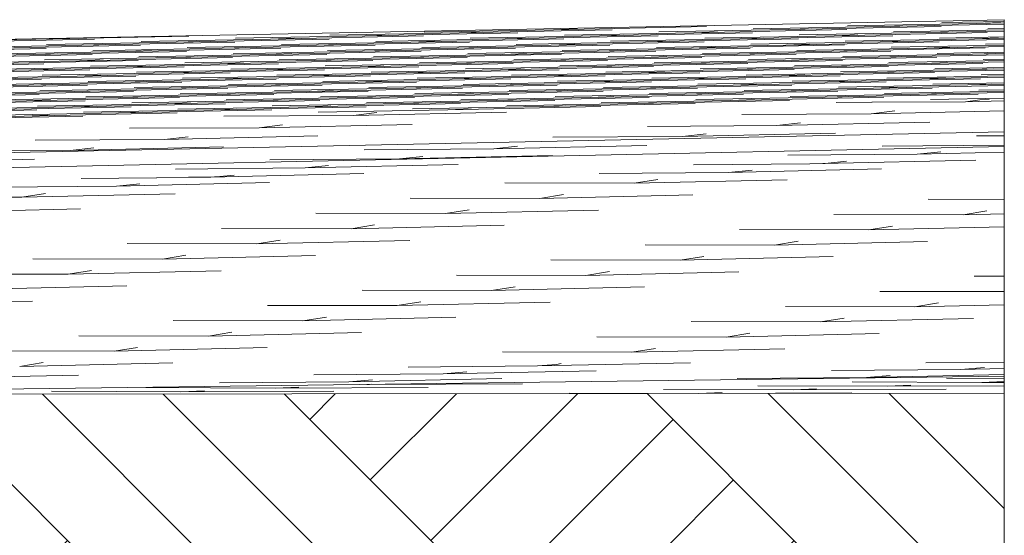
# Model space of a CAD drawing. Header units: millimetres. Extents: x -76432 to -27350, y -300 to 6935.
# Tile 74 of 75: x -27867 to -27350, y -29 to 242. Entities that reach past the tile are written whole.
import ezdxf

# ---------------------------------------------------------------- set-up
doc = ezdxf.new("R2010")
doc.units = ezdxf.units.MM
doc.header["$MEASUREMENT"] = 0
doc.layers.add('Nouveau_Terrain _ Modifié.Terrain', color=7, linetype='Continuous')
doc.layers.add('Nouveau_Terrain _ Original.Terrain', color=7, linetype='Continuous')

# ---------------------------------------------------------------- blocks, each defined once
blk = doc.blocks.new('Élément de coupe_9')
at = {"layer": 'Nouveau_Terrain _ Modifié.Terrain', "linetype": 'Continuous', "lineweight": 15, "true_color": 0x966928}
h = blk.add_hatch(dxfattribs=at)
h.set_pattern_fill('Terre_remanié', color=47, style=0, pattern_type=2)
h.set_pattern_definition([(315, (0, 0), (95.4594, 95.4594), []), (315, (31.82, 31.82), (190.9188, 190.9188), []), (315, (63.64, 63.64), (190.9188, 190.9188), []), (45, (95.46, 95.46), (-31.819805, 31.819805), [135, -135])])
h.paths.add_polyline_path([(-27349.9, 45.65), (-28098.93, 44.95), (-28477.28, 40), (-28477.28, -300), (-27349.9, -300)])
at = {"layer": 'Nouveau_Terrain _ Modifié.Terrain', "color": 7, "linetype": 'Continuous', "lineweight": 15}
for p, q in [((-28098.93, 44.95), (-27349.9, 54.74)), ((-27349.9, 45.65), (-27349.9, 54.74)), ((-27349.9, 45.65), (-27349.9, -80.38))]:
    blk.add_line(p, q, dxfattribs=at)
at = {"layer": 'Nouveau_Terrain _ Modifié.Terrain', "color": 114, "linetype": 'Continuous', "lineweight": 15, "true_color": 0x00ad56}
for p, q in [((-27349.9, 53.42), (-27380.2, 53.52)), ((-27361.76, 51.36), (-27349.9, 51.82)), ((-27782.63, 46.49), (-27850.66, 46.72)), ((-27733.05, 48.42), (-27801.08, 48.65)), ((-27782.63, 46.49), (-27770.23, 46.97)), ((-27782.63, 46.49), (-27702.21, 46.74)), ((-27733.05, 48.42), (-27720.65, 48.9)), ((-27733.05, 48.42), (-27652.62, 48.67)), ((-27683.46, 50.35), (-27684.99, 50.36)), ((-27683.46, 50.35), (-27603.03, 50.6)), ((-27683.46, 50.35), (-27682.48, 50.39)), ((-27460.93, 47.5), (-27528.96, 47.73)), ((-27411.34, 49.43), (-27479.37, 49.66)), ((-27460.93, 47.5), (-27448.53, 47.98)), ((-27460.93, 47.5), (-27380.5, 47.75)), ((-27361.76, 51.36), (-27429.79, 51.59)), ((-27411.34, 49.43), (-27398.95, 49.91)), ((-27411.34, 49.43), (-27349.9, 49.62)), ((-27361.76, 51.36), (-27349.9, 51.4)), ((-27510.51, 45.57), (-27578.54, 45.8)), ((-27510.51, 45.57), (-27498.12, 46.05)), ((-27510.51, 45.57), (-27430.09, 45.82))]:
    blk.add_line(p, q, dxfattribs=at)
at = {"layer": 'Nouveau_Terrain _ Modifié.Terrain', "color": 7, "linetype": 'Continuous', "lineweight": 15, "flags": 128}
blk.add_lwpolyline([(-27349.9, 45.65), (-28098.93, 44.95), (-28477.28, 40)], dxfattribs=at)
blk = doc.blocks.new('Élément de coupe_31')
at = {"layer": 'Nouveau_Terrain _ Original.Terrain', "color": 7, "linetype": 'Continuous', "lineweight": 15}
for p, q in [((-27349.9, 242.02), (-33618.28, 118.16)), ((-27349.9, 200.16), (-27349.9, 242.02)), ((-27349.9, 190.77), (-27349.9, 200.16)), ((-27349.9, 183.09), (-27349.9, 190.77)), ((-27349.9, 183.09), (-33618.28, 51.45)), ((-27349.9, 175.38), (-27349.9, 183.09)), ((-33618.28, 41.72), (-27349.9, 175.38)), ((-27349.9, 168.49), (-27349.9, 175.38)), ((-27349.9, 162.4), (-27349.9, 168.47)), ((-27349.9, 64.93), (-27349.9, 162.4)), ((-27349.9, 60.81), (-27349.9, 64.93)), ((-27349.9, 57.26), (-27349.9, 60.81)), ((-27349.9, 54.74), (-27349.9, 57.26))]:
    blk.add_line(p, q, dxfattribs=at)
at = {"layer": 'Nouveau_Terrain _ Original.Terrain', "color": 114, "linetype": 'Continuous', "lineweight": 15, "true_color": 0x00ad56}
for p, q in [((-27586.8, 236.75), (-27506.38, 238.4)), ((-27586.8, 236.75), (-27506.38, 238.4)), ((-27413.86, 238.44), (-27481.89, 237.2)), ((-27413.86, 238.44), (-27481.89, 237.2)), ((-27463.44, 236.8), (-27383.02, 238.45)), ((-27463.44, 236.8), (-27383.02, 238.45)), ((-27364.27, 240.07), (-27432.3, 238.83)), ((-27364.27, 240.07), (-27432.3, 238.83)), ((-27413.86, 238.44), (-27349.9, 239.75)), ((-27413.86, 238.44), (-27349.9, 239.75)), ((-27413.86, 238.44), (-27401.46, 238.85)), ((-27413.86, 238.44), (-27401.46, 238.85)), ((-27349.9, 241.07), (-27382.72, 240.47)), ((-27349.9, 241.07), (-27382.72, 240.47)), ((-27364.27, 240.07), (-27351.88, 240.48)), ((-27364.27, 240.07), (-27351.88, 240.48)), ((-27364.27, 240.07), (-27349.9, 240.37)), ((-27364.27, 240.07), (-27349.9, 240.37)), ((-27858.92, 231.78), (-27778.5, 233.43)), ((-27858.92, 231.78), (-27778.5, 233.43)), ((-27685.98, 233.47), (-27754, 232.23)), ((-27685.98, 233.47), (-27754, 232.23)), ((-27735.56, 231.83), (-27655.14, 233.48)), ((-27735.56, 231.83), (-27655.14, 233.48)), ((-27636.39, 235.11), (-27704.42, 233.87)), ((-27636.39, 235.11), (-27704.42, 233.87)), ((-27685.98, 233.47), (-27605.55, 235.12)), ((-27685.98, 233.47), (-27605.55, 235.12)), ((-27685.98, 233.47), (-27673.58, 233.88)), ((-27685.98, 233.47), (-27673.58, 233.88)), ((-27586.8, 236.75), (-27654.83, 235.51)), ((-27586.8, 236.75), (-27654.83, 235.51)), ((-27636.39, 235.11), (-27555.96, 236.76)), ((-27636.39, 235.11), (-27555.96, 236.76)), ((-27636.39, 235.11), (-27623.99, 235.52)), ((-27636.39, 235.11), (-27623.99, 235.52)), ((-27562.61, 233.52), (-27630.64, 232.28)), ((-27562.61, 233.52), (-27630.64, 232.28)), ((-27612.2, 231.89), (-27531.77, 233.54)), ((-27612.2, 231.89), (-27531.77, 233.54)), ((-27586.8, 236.75), (-27574.41, 237.16)), ((-27586.8, 236.75), (-27574.41, 237.16)), ((-27513.03, 235.16), (-27581.06, 233.92)), ((-27513.03, 235.16), (-27581.06, 233.92)), ((-27562.61, 233.52), (-27482.19, 235.17)), ((-27562.61, 233.52), (-27482.19, 235.17)), ((-27562.61, 233.52), (-27550.22, 233.93)), ((-27562.61, 233.52), (-27550.22, 233.93)), ((-27463.44, 236.8), (-27531.47, 235.56)), ((-27463.44, 236.8), (-27531.47, 235.56)), ((-27513.03, 235.16), (-27432.6, 236.81)), ((-27513.03, 235.16), (-27432.6, 236.81)), ((-27513.03, 235.16), (-27500.63, 235.57)), ((-27513.03, 235.16), (-27500.63, 235.57)), ((-27439.25, 233.58), (-27507.28, 232.33)), ((-27439.25, 233.58), (-27507.28, 232.33)), ((-27488.84, 231.94), (-27408.41, 233.59)), ((-27488.84, 231.94), (-27408.41, 233.59)), ((-27463.44, 236.8), (-27451.05, 237.21)), ((-27463.44, 236.8), (-27451.05, 237.21)), ((-27389.67, 235.21), (-27457.7, 233.97)), ((-27389.67, 235.21), (-27457.7, 233.97)), ((-27439.25, 233.58), (-27358.83, 235.23)), ((-27439.25, 233.58), (-27358.83, 235.23)), ((-27439.25, 233.58), (-27426.86, 233.98)), ((-27439.25, 233.58), (-27426.86, 233.98)), ((-27349.9, 236.67), (-27408.11, 235.61)), ((-27349.9, 236.67), (-27408.11, 235.61)), ((-27389.67, 235.21), (-27349.9, 236.03)), ((-27389.67, 235.21), (-27349.9, 236.03)), ((-27389.67, 235.21), (-27377.27, 235.62)), ((-27389.67, 235.21), (-27377.27, 235.62)), ((-27349.9, 233.01), (-27383.92, 232.39)), ((-27349.9, 233.01), (-27383.92, 232.39)), ((-27349.9, 237.4), (-27358.53, 237.25)), ((-27349.9, 237.4), (-27358.53, 237.25)), ((-27858.92, 231.78), (-27926.95, 230.54)), ((-27858.92, 231.78), (-27926.95, 230.54)), ((-27908.51, 230.14), (-27828.08, 231.79)), ((-27908.51, 230.14), (-27828.08, 231.79)), ((-27834.73, 228.56), (-27902.76, 227.32)), ((-27834.73, 228.56), (-27902.76, 227.32)), ((-27884.32, 226.92), (-27803.89, 228.57)), ((-27884.32, 226.92), (-27803.89, 228.57)), ((-27858.92, 231.78), (-27846.53, 232.19)), ((-27858.92, 231.78), (-27846.53, 232.19)), ((-27785.15, 230.2), (-27853.18, 228.95)), ((-27785.15, 230.2), (-27853.18, 228.95)), ((-27834.73, 228.56), (-27754.31, 230.21)), ((-27834.73, 228.56), (-27754.31, 230.21)), ((-27834.73, 228.56), (-27822.34, 228.97)), ((-27834.73, 228.56), (-27822.34, 228.97)), ((-27735.56, 231.83), (-27803.59, 230.59)), ((-27735.56, 231.83), (-27803.59, 230.59)), ((-27785.15, 230.2), (-27704.72, 231.85)), ((-27785.15, 230.2), (-27704.72, 231.85)), ((-27785.15, 230.2), (-27772.75, 230.61)), ((-27785.15, 230.2), (-27772.75, 230.61)), ((-27711.37, 228.61), (-27779.4, 227.37)), ((-27711.37, 228.61), (-27779.4, 227.37)), ((-27760.96, 226.97), (-27680.53, 228.62)), ((-27760.96, 226.97), (-27680.53, 228.62)), ((-27735.56, 231.83), (-27723.16, 232.24)), ((-27735.56, 231.83), (-27723.16, 232.24)), ((-27661.78, 230.25), (-27729.81, 229.01)), ((-27661.78, 230.25), (-27729.81, 229.01)), ((-27711.37, 228.61), (-27630.94, 230.26)), ((-27711.37, 228.61), (-27630.94, 230.26)), ((-27711.37, 228.61), (-27698.97, 229.02)), ((-27711.37, 228.61), (-27698.97, 229.02)), ((-27612.2, 231.89), (-27680.23, 230.64)), ((-27612.2, 231.89), (-27680.23, 230.64)), ((-27661.78, 230.25), (-27581.36, 231.9)), ((-27661.78, 230.25), (-27581.36, 231.9)), ((-27661.78, 230.25), (-27649.39, 230.66)), ((-27661.78, 230.25), (-27649.39, 230.66)), ((-27588.01, 228.66), (-27656.04, 227.42)), ((-27588.01, 228.66), (-27656.04, 227.42)), ((-27637.59, 227.02), (-27557.17, 228.67)), ((-27637.59, 227.02), (-27557.17, 228.67)), ((-27612.2, 231.89), (-27599.8, 232.3)), ((-27612.2, 231.89), (-27599.8, 232.3)), ((-27538.42, 230.3), (-27606.45, 229.06)), ((-27538.42, 230.3), (-27606.45, 229.06)), ((-27588.01, 228.66), (-27507.58, 230.31)), ((-27588.01, 228.66), (-27507.58, 230.31)), ((-27588.01, 228.66), (-27575.61, 229.07)), ((-27588.01, 228.66), (-27575.61, 229.07)), ((-27488.84, 231.94), (-27556.87, 230.7)), ((-27488.84, 231.94), (-27556.87, 230.7)), ((-27538.42, 230.3), (-27458, 231.95)), ((-27538.42, 230.3), (-27458, 231.95)), ((-27538.42, 230.3), (-27526.03, 230.71)), ((-27538.42, 230.3), (-27526.03, 230.71)), ((-27464.65, 228.71), (-27532.68, 227.47)), ((-27464.65, 228.71), (-27532.68, 227.47)), ((-27514.23, 227.08), (-27433.81, 228.73)), ((-27514.23, 227.08), (-27433.81, 228.73)), ((-27488.84, 231.94), (-27476.44, 232.35)), ((-27488.84, 231.94), (-27476.44, 232.35)), ((-27415.06, 230.35), (-27483.09, 229.11)), ((-27415.06, 230.35), (-27483.09, 229.11)), ((-27464.65, 228.71), (-27384.22, 230.36)), ((-27464.65, 228.71), (-27384.22, 230.36)), ((-27464.65, 228.71), (-27452.25, 229.12)), ((-27464.65, 228.71), (-27452.25, 229.12)), ((-27365.48, 231.99), (-27433.51, 230.75)), ((-27365.48, 231.99), (-27433.51, 230.75)), ((-27415.06, 230.35), (-27349.9, 231.69)), ((-27415.06, 230.35), (-27349.9, 231.69)), ((-27415.06, 230.35), (-27402.67, 230.76)), ((-27415.06, 230.35), (-27402.67, 230.76)), ((-27349.9, 228.61), (-27409.32, 227.52)), ((-27349.9, 228.61), (-27409.32, 227.52)), ((-27390.87, 227.13), (-27349.9, 227.97)), ((-27390.87, 227.13), (-27349.9, 227.97)), ((-27365.48, 231.99), (-27353.08, 232.4)), ((-27365.48, 231.99), (-27353.08, 232.4)), ((-27365.48, 231.99), (-27349.9, 232.31)), ((-27365.48, 231.99), (-27349.9, 232.31)), ((-27349.9, 229.34), (-27359.73, 229.16)), ((-27349.9, 229.34), (-27359.73, 229.16)), ((-27933.9, 225.28), (-27853.48, 226.93)), ((-27933.9, 225.28), (-27853.48, 226.93)), ((-27860.13, 223.7), (-27928.16, 222.45)), ((-27860.13, 223.7), (-27928.16, 222.45)), ((-27909.71, 222.06), (-27829.29, 223.71)), ((-27909.71, 222.06), (-27829.29, 223.71)), ((-27810.54, 225.33), (-27878.57, 224.09)), ((-27810.54, 225.33), (-27878.57, 224.09)), ((-27860.13, 223.7), (-27779.7, 225.35)), ((-27860.13, 223.7), (-27779.7, 225.35)), ((-27860.13, 223.7), (-27847.73, 224.11)), ((-27860.13, 223.7), (-27847.73, 224.11)), ((-27760.96, 226.97), (-27828.99, 225.73)), ((-27760.96, 226.97), (-27828.99, 225.73)), ((-27810.54, 225.33), (-27730.12, 226.98)), ((-27810.54, 225.33), (-27730.12, 226.98)), ((-27810.54, 225.33), (-27798.14, 225.74)), ((-27810.54, 225.33), (-27798.14, 225.74)), ((-27736.77, 223.75), (-27804.79, 222.51)), ((-27736.77, 223.75), (-27804.79, 222.51)), ((-27786.35, 222.11), (-27705.92, 223.76)), ((-27786.35, 222.11), (-27705.92, 223.76)), ((-27786.35, 222.11), (-27773.95, 222.52)), ((-27786.35, 222.11), (-27773.95, 222.52)), ((-27760.96, 226.97), (-27748.56, 227.38)), ((-27760.96, 226.97), (-27748.56, 227.38)), ((-27687.18, 225.39), (-27755.21, 224.14)), ((-27687.18, 225.39), (-27755.21, 224.14)), ((-27736.77, 223.75), (-27656.34, 225.4)), ((-27736.77, 223.75), (-27656.34, 225.4)), ((-27736.77, 223.75), (-27724.37, 224.16)), ((-27736.77, 223.75), (-27724.37, 224.16)), ((-27637.59, 227.02), (-27705.62, 225.78)), ((-27637.59, 227.02), (-27705.62, 225.78)), ((-27687.18, 225.39), (-27606.75, 227.04)), ((-27687.18, 225.39), (-27606.75, 227.04)), ((-27687.18, 225.39), (-27674.78, 225.8)), ((-27687.18, 225.39), (-27674.78, 225.8)), ((-27613.4, 223.8), (-27681.43, 222.56)), ((-27613.4, 223.8), (-27681.43, 222.56)), ((-27662.99, 222.16), (-27582.56, 223.81)), ((-27662.99, 222.16), (-27582.56, 223.81)), ((-27662.99, 222.16), (-27650.59, 222.57)), ((-27662.99, 222.16), (-27650.59, 222.57)), ((-27637.59, 227.02), (-27625.2, 227.43)), ((-27637.59, 227.02), (-27625.2, 227.43)), ((-27563.82, 225.44), (-27631.85, 224.2)), ((-27563.82, 225.44), (-27631.85, 224.2)), ((-27613.4, 223.8), (-27532.98, 225.45)), ((-27613.4, 223.8), (-27532.98, 225.45)), ((-27613.4, 223.8), (-27601.01, 224.21)), ((-27613.4, 223.8), (-27601.01, 224.21)), ((-27514.23, 227.08), (-27582.26, 225.83)), ((-27514.23, 227.08), (-27582.26, 225.83)), ((-27563.82, 225.44), (-27483.39, 227.09)), ((-27563.82, 225.44), (-27483.39, 227.09)), ((-27563.82, 225.44), (-27551.42, 225.85)), ((-27563.82, 225.44), (-27551.42, 225.85)), ((-27490.04, 223.85), (-27558.07, 222.61)), ((-27490.04, 223.85), (-27558.07, 222.61)), ((-27539.63, 222.21), (-27459.2, 223.86)), ((-27539.63, 222.21), (-27459.2, 223.86)), ((-27539.63, 222.21), (-27527.23, 222.62)), ((-27539.63, 222.21), (-27527.23, 222.62)), ((-27514.23, 227.08), (-27501.84, 227.49)), ((-27514.23, 227.08), (-27501.84, 227.49)), ((-27440.46, 225.49), (-27508.49, 224.25)), ((-27440.46, 225.49), (-27508.49, 224.25)), ((-27490.04, 223.85), (-27409.62, 225.5)), ((-27490.04, 223.85), (-27409.62, 225.5)), ((-27490.04, 223.85), (-27477.65, 224.26)), ((-27490.04, 223.85), (-27477.65, 224.26)), ((-27390.87, 227.13), (-27458.9, 225.89)), ((-27390.87, 227.13), (-27458.9, 225.89)), ((-27440.46, 225.49), (-27360.03, 227.14)), ((-27440.46, 225.49), (-27360.03, 227.14)), ((-27440.46, 225.49), (-27428.06, 225.9)), ((-27440.46, 225.49), (-27428.06, 225.9)), ((-27366.68, 223.9), (-27434.71, 222.66)), ((-27366.68, 223.9), (-27434.71, 222.66)), ((-27416.27, 222.27), (-27349.9, 223.63)), ((-27416.27, 222.27), (-27349.9, 223.63)), ((-27416.27, 222.27), (-27403.87, 222.68)), ((-27416.27, 222.27), (-27403.87, 222.68)), ((-27390.87, 227.13), (-27378.47, 227.54)), ((-27390.87, 227.13), (-27378.47, 227.54)), ((-27349.9, 224.94), (-27385.12, 224.3)), ((-27349.9, 224.94), (-27385.12, 224.3)), ((-27366.68, 223.9), (-27354.28, 224.31)), ((-27366.68, 223.9), (-27354.28, 224.31)), ((-27366.68, 223.9), (-27349.9, 224.25)), ((-27366.68, 223.9), (-27349.9, 224.25)), ((-27935.11, 217.2), (-27854.68, 218.85)), ((-27935.11, 217.2), (-27854.68, 218.85)), ((-27835.94, 220.47), (-27903.97, 219.23)), ((-27835.94, 220.47), (-27903.97, 219.23)), ((-27885.52, 218.83), (-27805.1, 220.49)), ((-27885.52, 218.83), (-27805.1, 220.49)), ((-27786.35, 222.11), (-27854.38, 220.87)), ((-27786.35, 222.11), (-27854.38, 220.87)), ((-27835.94, 220.47), (-27755.51, 222.12)), ((-27835.94, 220.47), (-27755.51, 222.12)), ((-27835.94, 220.47), (-27823.54, 220.88)), ((-27835.94, 220.47), (-27823.54, 220.88)), ((-27762.16, 218.89), (-27830.19, 217.64)), ((-27762.16, 218.89), (-27830.19, 217.64)), ((-27811.75, 217.25), (-27731.32, 218.9)), ((-27811.75, 217.25), (-27731.32, 218.9)), ((-27811.75, 217.25), (-27799.35, 217.66)), ((-27811.75, 217.25), (-27799.35, 217.66)), ((-27712.57, 220.52), (-27780.6, 219.28)), ((-27712.57, 220.52), (-27780.6, 219.28)), ((-27762.16, 218.89), (-27681.73, 220.54)), ((-27762.16, 218.89), (-27681.73, 220.54)), ((-27762.16, 218.89), (-27749.76, 219.3)), ((-27762.16, 218.89), (-27749.76, 219.3)), ((-27662.99, 222.16), (-27731.02, 220.92)), ((-27662.99, 222.16), (-27731.02, 220.92)), ((-27712.57, 220.52), (-27632.15, 222.18)), ((-27712.57, 220.52), (-27632.15, 222.18)), ((-27712.57, 220.52), (-27700.18, 220.93)), ((-27712.57, 220.52), (-27700.18, 220.93)), ((-27638.8, 218.94), (-27706.83, 217.7)), ((-27638.8, 218.94), (-27706.83, 217.7)), ((-27688.38, 217.3), (-27607.96, 218.95)), ((-27688.38, 217.3), (-27607.96, 218.95)), ((-27688.38, 217.3), (-27675.99, 217.71)), ((-27688.38, 217.3), (-27675.99, 217.71)), ((-27589.21, 220.58), (-27657.24, 219.33)), ((-27589.21, 220.58), (-27657.24, 219.33)), ((-27638.8, 218.94), (-27558.37, 220.59)), ((-27638.8, 218.94), (-27558.37, 220.59)), ((-27638.8, 218.94), (-27626.4, 219.35)), ((-27638.8, 218.94), (-27626.4, 219.35)), ((-27565.02, 217.35), (-27633.05, 216.11)), ((-27565.02, 217.35), (-27633.05, 216.11)), ((-27614.61, 215.71), (-27534.18, 217.37)), ((-27614.61, 215.71), (-27534.18, 217.37)), ((-27539.63, 222.21), (-27607.66, 220.97)), ((-27539.63, 222.21), (-27607.66, 220.97)), ((-27589.21, 220.58), (-27508.79, 222.23)), ((-27589.21, 220.58), (-27508.79, 222.23)), ((-27589.21, 220.58), (-27576.82, 220.99)), ((-27589.21, 220.58), (-27576.82, 220.99)), ((-27515.44, 218.99), (-27583.47, 217.75)), ((-27515.44, 218.99), (-27583.47, 217.75)), ((-27565.02, 217.35), (-27484.6, 219)), ((-27565.02, 217.35), (-27484.6, 219)), ((-27565.02, 217.35), (-27552.63, 217.76)), ((-27565.02, 217.35), (-27552.63, 217.76)), ((-27465.85, 220.63), (-27533.88, 219.39)), ((-27465.85, 220.63), (-27533.88, 219.39)), ((-27515.44, 218.99), (-27435.01, 220.64)), ((-27515.44, 218.99), (-27435.01, 220.64)), ((-27515.44, 218.99), (-27503.04, 219.4)), ((-27515.44, 218.99), (-27503.04, 219.4)), ((-27441.66, 217.4), (-27509.69, 216.16)), ((-27441.66, 217.4), (-27509.69, 216.16)), ((-27491.25, 215.77), (-27410.82, 217.42)), ((-27491.25, 215.77), (-27410.82, 217.42)), ((-27416.27, 222.27), (-27484.3, 221.02)), ((-27416.27, 222.27), (-27484.3, 221.02)), ((-27465.85, 220.63), (-27385.43, 222.28)), ((-27465.85, 220.63), (-27385.43, 222.28)), ((-27465.85, 220.63), (-27453.46, 221.04)), ((-27465.85, 220.63), (-27453.46, 221.04)), ((-27392.08, 219.04), (-27460.1, 217.8)), ((-27392.08, 219.04), (-27460.1, 217.8)), ((-27441.66, 217.4), (-27361.23, 219.05)), ((-27441.66, 217.4), (-27361.23, 219.05)), ((-27441.66, 217.4), (-27429.26, 217.81)), ((-27441.66, 217.4), (-27429.26, 217.81)), ((-27349.9, 220.54), (-27410.52, 219.44)), ((-27349.9, 220.54), (-27410.52, 219.44)), ((-27392.08, 219.04), (-27349.9, 219.91)), ((-27392.08, 219.04), (-27349.9, 219.91)), ((-27392.08, 219.04), (-27379.68, 219.45)), ((-27392.08, 219.04), (-27379.68, 219.45)), ((-27349.9, 221.28), (-27360.93, 221.08)), ((-27349.9, 221.28), (-27360.93, 221.08)), ((-27861.33, 215.61), (-27929.36, 214.37)), ((-27861.33, 215.61), (-27929.36, 214.37)), ((-27910.92, 213.97), (-27830.49, 215.62)), ((-27910.92, 213.97), (-27830.49, 215.62)), ((-27837.14, 212.39), (-27905.17, 211.15)), ((-27837.14, 212.39), (-27905.17, 211.15)), ((-27886.73, 210.75), (-27806.3, 212.4)), ((-27886.73, 210.75), (-27806.3, 212.4)), ((-27811.75, 217.25), (-27879.77, 216.01)), ((-27811.75, 217.25), (-27879.77, 216.01)), ((-27861.33, 215.61), (-27780.91, 217.26)), ((-27861.33, 215.61), (-27780.91, 217.26)), ((-27861.33, 215.61), (-27848.93, 216.02)), ((-27861.33, 215.61), (-27848.93, 216.02)), ((-27787.55, 214.02), (-27855.58, 212.78)), ((-27787.55, 214.02), (-27855.58, 212.78)), ((-27837.14, 212.39), (-27756.71, 214.04)), ((-27837.14, 212.39), (-27756.71, 214.04)), ((-27837.14, 212.39), (-27824.74, 212.8)), ((-27837.14, 212.39), (-27824.74, 212.8)), ((-27737.97, 215.66), (-27806, 214.42)), ((-27737.97, 215.66), (-27806, 214.42)), ((-27787.55, 214.02), (-27707.13, 215.68)), ((-27787.55, 214.02), (-27707.13, 215.68)), ((-27787.55, 214.02), (-27775.16, 214.43)), ((-27787.55, 214.02), (-27775.16, 214.43)), ((-27713.78, 212.44), (-27781.81, 211.2)), ((-27713.78, 212.44), (-27781.81, 211.2)), ((-27763.36, 210.8), (-27682.94, 212.45)), ((-27763.36, 210.8), (-27682.94, 212.45)), ((-27688.38, 217.3), (-27756.41, 216.06)), ((-27688.38, 217.3), (-27756.41, 216.06)), ((-27737.97, 215.66), (-27657.54, 217.31)), ((-27737.97, 215.66), (-27657.54, 217.31)), ((-27737.97, 215.66), (-27725.57, 216.07)), ((-27737.97, 215.66), (-27725.57, 216.07)), ((-27664.19, 214.08), (-27732.22, 212.84)), ((-27664.19, 214.08), (-27732.22, 212.84)), ((-27713.78, 212.44), (-27633.35, 214.09)), ((-27713.78, 212.44), (-27633.35, 214.09)), ((-27713.78, 212.44), (-27701.38, 212.85)), ((-27713.78, 212.44), (-27701.38, 212.85)), ((-27614.61, 215.71), (-27682.64, 214.47)), ((-27614.61, 215.71), (-27682.64, 214.47)), ((-27664.19, 214.08), (-27583.77, 215.73)), ((-27664.19, 214.08), (-27583.77, 215.73)), ((-27664.19, 214.08), (-27651.8, 214.49)), ((-27664.19, 214.08), (-27651.8, 214.49)), ((-27590.42, 212.49), (-27658.45, 211.25)), ((-27590.42, 212.49), (-27658.45, 211.25)), ((-27640, 210.85), (-27559.58, 212.5)), ((-27640, 210.85), (-27559.58, 212.5)), ((-27614.61, 215.71), (-27602.21, 216.12)), ((-27614.61, 215.71), (-27602.21, 216.12)), ((-27540.83, 214.13), (-27608.86, 212.89)), ((-27540.83, 214.13), (-27608.86, 212.89)), ((-27590.42, 212.49), (-27509.99, 214.14)), ((-27590.42, 212.49), (-27509.99, 214.14)), ((-27590.42, 212.49), (-27578.02, 212.9)), ((-27590.42, 212.49), (-27578.02, 212.9)), ((-27491.25, 215.77), (-27559.28, 214.52)), ((-27491.25, 215.77), (-27559.28, 214.52)), ((-27540.83, 214.13), (-27460.41, 215.78)), ((-27540.83, 214.13), (-27460.41, 215.78)), ((-27540.83, 214.13), (-27528.44, 214.54)), ((-27540.83, 214.13), (-27528.44, 214.54)), ((-27467.06, 212.54), (-27535.09, 211.3)), ((-27467.06, 212.54), (-27535.09, 211.3)), ((-27516.64, 210.9), (-27436.22, 212.56)), ((-27516.64, 210.9), (-27436.22, 212.56)), ((-27491.25, 215.77), (-27478.85, 216.18)), ((-27491.25, 215.77), (-27478.85, 216.18)), ((-27417.47, 214.18), (-27485.5, 212.94)), ((-27417.47, 214.18), (-27485.5, 212.94)), ((-27467.06, 212.54), (-27386.63, 214.19)), ((-27467.06, 212.54), (-27386.63, 214.19)), ((-27467.06, 212.54), (-27454.66, 212.95)), ((-27467.06, 212.54), (-27454.66, 212.95)), ((-27367.88, 215.82), (-27435.91, 214.58)), ((-27367.88, 215.82), (-27435.91, 214.58)), ((-27417.47, 214.18), (-27349.9, 215.57)), ((-27417.47, 214.18), (-27349.9, 215.57)), ((-27417.47, 214.18), (-27405.07, 214.59)), ((-27417.47, 214.18), (-27405.07, 214.59)), ((-27349.9, 212.48), (-27411.72, 211.35)), ((-27349.9, 212.48), (-27411.72, 211.35)), ((-27349.9, 216.88), (-27386.33, 216.21)), ((-27349.9, 216.88), (-27386.33, 216.21)), ((-27367.88, 215.82), (-27355.49, 216.23)), ((-27367.88, 215.82), (-27355.49, 216.23)), ((-27367.88, 215.82), (-27349.9, 216.19)), ((-27367.88, 215.82), (-27349.9, 216.19)), ((-27349.9, 213.21), (-27362.14, 212.99)), ((-27349.9, 213.21), (-27362.14, 212.99)), ((-27936.31, 209.11), (-27855.89, 210.76)), ((-27936.31, 209.11), (-27855.89, 210.76)), ((-27862.54, 207.52), (-27930.56, 206.28)), ((-27862.54, 207.52), (-27930.56, 206.28)), ((-27912.12, 205.89), (-27831.69, 207.54)), ((-27912.12, 205.89), (-27831.69, 207.54)), ((-27812.95, 209.16), (-27880.98, 207.92)), ((-27812.95, 209.16), (-27880.98, 207.92)), ((-27862.54, 207.52), (-27782.11, 209.18)), ((-27862.54, 207.52), (-27782.11, 209.18)), ((-27862.54, 207.52), (-27850.14, 207.93)), ((-27862.54, 207.52), (-27850.14, 207.93)), ((-27763.36, 210.8), (-27831.39, 209.56)), ((-27763.36, 210.8), (-27831.39, 209.56)), ((-27812.95, 209.16), (-27732.52, 210.81)), ((-27812.95, 209.16), (-27732.52, 210.81)), ((-27812.95, 209.16), (-27800.55, 209.57)), ((-27812.95, 209.16), (-27800.55, 209.57)), ((-27739.17, 207.58), (-27807.2, 206.34)), ((-27739.17, 207.58), (-27807.2, 206.34)), ((-27788.76, 205.94), (-27708.33, 207.59)), ((-27788.76, 205.94), (-27708.33, 207.59)), ((-27763.36, 210.8), (-27750.97, 211.21)), ((-27763.36, 210.8), (-27750.97, 211.21)), ((-27689.59, 209.21), (-27757.62, 207.97)), ((-27689.59, 209.21), (-27757.62, 207.97)), ((-27739.17, 207.58), (-27658.75, 209.23)), ((-27739.17, 207.58), (-27658.75, 209.23)), ((-27739.17, 207.58), (-27726.78, 207.99)), ((-27739.17, 207.58), (-27726.78, 207.99)), ((-27640, 210.85), (-27708.03, 209.61)), ((-27640, 210.85), (-27708.03, 209.61)), ((-27689.59, 209.21), (-27609.16, 210.87)), ((-27689.59, 209.21), (-27609.16, 210.87)), ((-27689.59, 209.21), (-27677.19, 209.62)), ((-27689.59, 209.21), (-27677.19, 209.62)), ((-27615.81, 207.63), (-27683.84, 206.39)), ((-27615.81, 207.63), (-27683.84, 206.39)), ((-27665.4, 205.99), (-27584.97, 207.64)), ((-27665.4, 205.99), (-27584.97, 207.64)), ((-27640, 210.85), (-27627.61, 211.26)), ((-27640, 210.85), (-27627.61, 211.26)), ((-27566.23, 209.27), (-27634.26, 208.03)), ((-27566.23, 209.27), (-27634.26, 208.03)), ((-27615.81, 207.63), (-27535.39, 209.28)), ((-27615.81, 207.63), (-27535.39, 209.28)), ((-27615.81, 207.63), (-27603.42, 208.04)), ((-27615.81, 207.63), (-27603.42, 208.04)), ((-27516.64, 210.9), (-27584.67, 209.66)), ((-27516.64, 210.9), (-27584.67, 209.66)), ((-27566.23, 209.27), (-27485.8, 210.92)), ((-27566.23, 209.27), (-27485.8, 210.92)), ((-27566.23, 209.27), (-27553.83, 209.68)), ((-27566.23, 209.27), (-27553.83, 209.68)), ((-27492.45, 207.68), (-27560.48, 206.44)), ((-27492.45, 207.68), (-27560.48, 206.44)), ((-27542.04, 206.04), (-27461.61, 207.69)), ((-27542.04, 206.04), (-27461.61, 207.69)), ((-27516.64, 210.9), (-27504.24, 211.31)), ((-27516.64, 210.9), (-27504.24, 211.31)), ((-27442.86, 209.32), (-27510.89, 208.08)), ((-27442.86, 209.32), (-27510.89, 208.08)), ((-27492.45, 207.68), (-27412.02, 209.33)), ((-27492.45, 207.68), (-27412.02, 209.33)), ((-27492.45, 207.68), (-27480.05, 208.09)), ((-27492.45, 207.68), (-27480.05, 208.09)), ((-27393.28, 210.96), (-27461.31, 209.71)), ((-27393.28, 210.96), (-27461.31, 209.71)), ((-27442.86, 209.32), (-27362.44, 210.97)), ((-27442.86, 209.32), (-27362.44, 210.97)), ((-27442.86, 209.32), (-27430.47, 209.73)), ((-27442.86, 209.32), (-27430.47, 209.73)), ((-27369.09, 207.73), (-27437.12, 206.49)), ((-27369.09, 207.73), (-27437.12, 206.49)), ((-27418.67, 206.09), (-27349.9, 207.51)), ((-27418.67, 206.09), (-27349.9, 207.51)), ((-27393.28, 210.96), (-27349.9, 211.85)), ((-27393.28, 210.96), (-27349.9, 211.85)), ((-27393.28, 210.96), (-27380.88, 211.37)), ((-27393.28, 210.96), (-27380.88, 211.37)), ((-27349.9, 208.82), (-27387.53, 208.13)), ((-27349.9, 208.82), (-27387.53, 208.13)), ((-27369.09, 207.73), (-27356.69, 208.14)), ((-27369.09, 207.73), (-27356.69, 208.14)), ((-27369.09, 207.73), (-27349.9, 208.13)), ((-27369.09, 207.73), (-27349.9, 208.13)), ((-27937.52, 201.03), (-27857.09, 202.68)), ((-27937.52, 201.03), (-27857.09, 202.68)), ((-27838.34, 204.3), (-27906.37, 203.06)), ((-27838.34, 204.3), (-27906.37, 203.06)), ((-27887.93, 202.66), (-27807.5, 204.31)), ((-27887.93, 202.66), (-27807.5, 204.31)), ((-27788.76, 205.94), (-27856.79, 204.7)), ((-27788.76, 205.94), (-27856.79, 204.7)), ((-27838.34, 204.3), (-27757.92, 205.95)), ((-27838.34, 204.3), (-27757.92, 205.95)), ((-27838.34, 204.3), (-27825.95, 204.71)), ((-27838.34, 204.3), (-27825.95, 204.71)), ((-27764.57, 202.72), (-27832.6, 201.47)), ((-27764.57, 202.72), (-27832.6, 201.47)), ((-27814.15, 201.08), (-27733.73, 202.73)), ((-27814.15, 201.08), (-27733.73, 202.73)), ((-27788.76, 205.94), (-27776.36, 206.35)), ((-27788.76, 205.94), (-27776.36, 206.35)), ((-27714.98, 204.35), (-27783.01, 203.11)), ((-27714.98, 204.35), (-27783.01, 203.11)), ((-27764.57, 202.72), (-27684.14, 204.37)), ((-27764.57, 202.72), (-27684.14, 204.37)), ((-27764.57, 202.72), (-27752.17, 203.12)), ((-27764.57, 202.72), (-27752.17, 203.12)), ((-27665.4, 205.99), (-27733.43, 204.75)), ((-27665.4, 205.99), (-27733.43, 204.75)), ((-27714.98, 204.35), (-27634.56, 206)), ((-27714.98, 204.35), (-27634.56, 206)), ((-27714.98, 204.35), (-27702.59, 204.76)), ((-27714.98, 204.35), (-27702.59, 204.76)), ((-27641.21, 202.77), (-27709.24, 201.53)), ((-27641.21, 202.77), (-27709.24, 201.53)), ((-27690.79, 201.13), (-27610.37, 202.78)), ((-27690.79, 201.13), (-27610.37, 202.78)), ((-27665.4, 205.99), (-27653, 206.4)), ((-27665.4, 205.99), (-27653, 206.4)), ((-27591.62, 204.4), (-27659.65, 203.16)), ((-27591.62, 204.4), (-27659.65, 203.16)), ((-27641.21, 202.77), (-27560.78, 204.42)), ((-27641.21, 202.77), (-27560.78, 204.42)), ((-27641.21, 202.77), (-27628.81, 203.18)), ((-27641.21, 202.77), (-27628.81, 203.18)), ((-27542.04, 206.04), (-27610.07, 204.8)), ((-27542.04, 206.04), (-27610.07, 204.8)), ((-27591.62, 204.4), (-27511.2, 206.06)), ((-27591.62, 204.4), (-27511.2, 206.06)), ((-27591.62, 204.4), (-27579.22, 204.81)), ((-27591.62, 204.4), (-27579.22, 204.81)), ((-27517.85, 202.82), (-27585.87, 201.58)), ((-27517.85, 202.82), (-27585.87, 201.58)), ((-27567.43, 201.18), (-27487, 202.83)), ((-27567.43, 201.18), (-27487, 202.83)), ((-27542.04, 206.04), (-27529.64, 206.45)), ((-27542.04, 206.04), (-27529.64, 206.45)), ((-27468.26, 204.46), (-27536.29, 203.22)), ((-27468.26, 204.46), (-27536.29, 203.22)), ((-27517.85, 202.82), (-27437.42, 204.47)), ((-27517.85, 202.82), (-27437.42, 204.47)), ((-27517.85, 202.82), (-27505.45, 203.23)), ((-27517.85, 202.82), (-27505.45, 203.23)), ((-27418.67, 206.09), (-27486.7, 204.85)), ((-27418.67, 206.09), (-27486.7, 204.85)), ((-27468.26, 204.46), (-27387.83, 206.11)), ((-27468.26, 204.46), (-27387.83, 206.11)), ((-27468.26, 204.46), (-27455.86, 204.87)), ((-27468.26, 204.46), (-27455.86, 204.87)), ((-27394.48, 202.87), (-27462.51, 201.63)), ((-27394.48, 202.87), (-27462.51, 201.63)), ((-27444.07, 201.23), (-27363.64, 202.88)), ((-27444.07, 201.23), (-27363.64, 202.88)), ((-27418.67, 206.09), (-27406.28, 206.5)), ((-27418.67, 206.09), (-27406.28, 206.5)), ((-27349.9, 204.42), (-27412.93, 203.27)), ((-27349.9, 204.42), (-27412.93, 203.27)), ((-27394.48, 202.87), (-27349.9, 203.79)), ((-27394.48, 202.87), (-27349.9, 203.79)), ((-27394.48, 202.87), (-27382.09, 203.28)), ((-27394.48, 202.87), (-27382.09, 203.28)), ((-27349.9, 205.15), (-27363.34, 204.9)), ((-27349.9, 205.15), (-27363.34, 204.9)), ((-27863.74, 199.44), (-27931.77, 198.2)), ((-27863.74, 199.44), (-27931.77, 198.2)), ((-27913.32, 197.8), (-27832.9, 199.45)), ((-27913.32, 197.8), (-27832.9, 199.45)), ((-27814.15, 201.08), (-27882.18, 199.84)), ((-27814.15, 201.08), (-27882.18, 199.84)), ((-27863.74, 199.44), (-27783.31, 201.09)), ((-27863.74, 199.44), (-27783.31, 201.09)), ((-27863.74, 199.44), (-27851.34, 199.85)), ((-27863.74, 199.44), (-27851.34, 199.85)), ((-27789.96, 197.85), (-27857.99, 196.61)), ((-27789.96, 197.85), (-27857.99, 196.61)), ((-27839.55, 196.22), (-27759.12, 197.87)), ((-27839.55, 196.22), (-27759.12, 197.87)), ((-27814.15, 201.08), (-27801.76, 201.49)), ((-27814.15, 201.08), (-27801.76, 201.49)), ((-27740.38, 199.49), (-27808.41, 198.25)), ((-27740.38, 199.49), (-27808.41, 198.25)), ((-27789.96, 197.85), (-27709.54, 199.5)), ((-27789.96, 197.85), (-27709.54, 199.5)), ((-27789.96, 197.85), (-27777.57, 198.26)), ((-27789.96, 197.85), (-27777.57, 198.26)), ((-27690.79, 201.13), (-27758.82, 199.89)), ((-27690.79, 201.13), (-27758.82, 199.89)), ((-27740.38, 199.49), (-27659.95, 201.14)), ((-27740.38, 199.49), (-27659.95, 201.14)), ((-27740.38, 199.49), (-27727.98, 199.9)), ((-27740.38, 199.49), (-27727.98, 199.9)), ((-27666.6, 197.91), (-27734.63, 196.66)), ((-27666.6, 197.91), (-27734.63, 196.66)), ((-27716.19, 196.27), (-27635.76, 197.92)), ((-27716.19, 196.27), (-27635.76, 197.92)), ((-27716.19, 196.27), (-27703.79, 196.68)), ((-27716.19, 196.27), (-27703.79, 196.68)), ((-27690.79, 201.13), (-27678.4, 201.54)), ((-27690.79, 201.13), (-27678.4, 201.54)), ((-27617.02, 199.54), (-27685.05, 198.3)), ((-27617.02, 199.54), (-27685.05, 198.3)), ((-27666.6, 197.91), (-27586.18, 199.56)), ((-27666.6, 197.91), (-27586.18, 199.56)), ((-27666.6, 197.91), (-27654.21, 198.31)), ((-27666.6, 197.91), (-27654.21, 198.31)), ((-27567.43, 201.18), (-27635.46, 199.94)), ((-27567.43, 201.18), (-27635.46, 199.94)), ((-27617.02, 199.54), (-27536.59, 201.19)), ((-27617.02, 199.54), (-27536.59, 201.19)), ((-27617.02, 199.54), (-27604.62, 199.95)), ((-27617.02, 199.54), (-27604.62, 199.95)), ((-27543.24, 197.96), (-27611.27, 196.72)), ((-27543.24, 197.96), (-27611.27, 196.72)), ((-27592.83, 196.32), (-27512.4, 197.97)), ((-27592.83, 196.32), (-27512.4, 197.97)), ((-27592.83, 196.32), (-27580.43, 196.73)), ((-27592.83, 196.32), (-27580.43, 196.73)), ((-27567.43, 201.18), (-27555.03, 201.59)), ((-27567.43, 201.18), (-27555.03, 201.59)), ((-27493.65, 199.59), (-27561.68, 198.35)), ((-27493.65, 199.59), (-27561.68, 198.35)), ((-27543.24, 197.96), (-27462.81, 199.61)), ((-27543.24, 197.96), (-27462.81, 199.61)), ((-27543.24, 197.96), (-27530.84, 198.37)), ((-27543.24, 197.96), (-27530.84, 198.37)), ((-27444.07, 201.23), (-27512.1, 199.99)), ((-27444.07, 201.23), (-27512.1, 199.99)), ((-27493.65, 199.59), (-27413.23, 201.25)), ((-27493.65, 199.59), (-27413.23, 201.25)), ((-27493.65, 199.59), (-27481.26, 200)), ((-27493.65, 199.59), (-27481.26, 200)), ((-27444.07, 201.23), (-27431.67, 201.64)), ((-27444.07, 201.23), (-27431.67, 201.64)), ((-27419.4, 198.75), (-27438.32, 198.41)), ((-27419.4, 198.75), (-27438.32, 198.41)), ((-27370.29, 198.91), (-27419.45, 198.75)), ((-27370.29, 198.91), (-27419.45, 198.75)), ((-27349.9, 200.75), (-27388.74, 200.04)), ((-27349.9, 200.75), (-27388.74, 200.04)), ((-27370.29, 198.91), (-27362.71, 199.9)), ((-27370.29, 198.91), (-27362.71, 199.9)), ((-27370.29, 198.91), (-27349.9, 199.38)), ((-27370.29, 198.91), (-27349.9, 199.38)), ((-27362.72, 199.9), (-27357.9, 200.06)), ((-27362.72, 199.9), (-27357.9, 200.06)), ((-27938.72, 192.94), (-27858.29, 194.59)), ((-27938.72, 192.94), (-27858.29, 194.59)), ((-27839.55, 196.22), (-27907.58, 194.97)), ((-27839.55, 196.22), (-27907.58, 194.97)), ((-27889.13, 194.58), (-27808.71, 196.23)), ((-27889.13, 194.58), (-27808.71, 196.23)), ((-27815.36, 192.99), (-27883.39, 191.75)), ((-27815.36, 192.99), (-27883.39, 191.75)), ((-27864.94, 191.35), (-27784.52, 193)), ((-27864.94, 191.35), (-27784.52, 193)), ((-27864.94, 191.35), (-27852.55, 191.76)), ((-27864.94, 191.35), (-27852.55, 191.76)), ((-27839.55, 196.22), (-27827.15, 196.62)), ((-27839.55, 196.22), (-27827.15, 196.62)), ((-27765.77, 194.63), (-27833.8, 193.39)), ((-27765.77, 194.63), (-27833.8, 193.39)), ((-27815.36, 192.99), (-27734.93, 194.64)), ((-27815.36, 192.99), (-27734.93, 194.64)), ((-27815.36, 192.99), (-27802.96, 193.4)), ((-27815.36, 192.99), (-27802.96, 193.4)), ((-27716.19, 196.27), (-27784.22, 195.03)), ((-27716.19, 196.27), (-27784.22, 195.03)), ((-27765.77, 194.63), (-27685.35, 196.28)), ((-27765.77, 194.63), (-27685.35, 196.28)), ((-27765.77, 194.63), (-27753.38, 195.04)), ((-27765.77, 194.63), (-27753.38, 195.04)), ((-27692, 191.58), (-27760.03, 191.35)), ((-27692, 191.58), (-27760.03, 191.35)), ((-27642.41, 194.68), (-27710.44, 193.44)), ((-27642.41, 194.68), (-27710.44, 193.44)), ((-27692, 191.58), (-27611.57, 193.41)), ((-27692, 191.58), (-27611.57, 193.41)), ((-27692, 191.58), (-27679.6, 193.18)), ((-27692, 191.58), (-27679.6, 193.18)), ((-27592.83, 196.32), (-27660.86, 195.08)), ((-27592.83, 196.32), (-27660.86, 195.08)), ((-27642.41, 194.68), (-27561.99, 196.33)), ((-27642.41, 194.68), (-27561.99, 196.33)), ((-27642.41, 194.68), (-27630.01, 195.09)), ((-27642.41, 194.68), (-27630.01, 195.09)), ((-27419.88, 192.49), (-27487.91, 192.26)), ((-27419.88, 192.49), (-27487.91, 192.26)), ((-27419.88, 192.49), (-27407.48, 194.1)), ((-27419.88, 192.49), (-27407.48, 194.1)), ((-27419.88, 192.49), (-27349.9, 194.09)), ((-27419.88, 192.49), (-27349.9, 194.09)), ((-27864.94, 191.35), (-27932.97, 190.11)), ((-27864.94, 191.35), (-27932.97, 190.11)), ((-27914.53, 189.72), (-27834.1, 191.37)), ((-27914.53, 189.72), (-27834.1, 191.37)), ((-27741.58, 185.15), (-27661.16, 186.98)), ((-27741.58, 185.15), (-27661.16, 186.98)), ((-27741.58, 185.15), (-27729.19, 186.76)), ((-27741.58, 185.15), (-27729.19, 186.76)), ((-27469.46, 186.33), (-27537.49, 185.96)), ((-27469.46, 186.33), (-27537.49, 185.96)), ((-27469.46, 186.33), (-27389.04, 188.15)), ((-27469.46, 186.33), (-27389.04, 188.15)), ((-27469.46, 186.33), (-27457.07, 187.78)), ((-27469.46, 186.33), (-27457.07, 187.78)), ((-27741.58, 185.15), (-27809.61, 184.92)), ((-27741.58, 185.15), (-27809.61, 184.92)), ((-27519.05, 180.55), (-27438.62, 182.37)), ((-27519.05, 180.55), (-27438.62, 182.37)), ((-27519.05, 180.55), (-27506.65, 182)), ((-27519.05, 180.55), (-27506.65, 182)), ((-27791.17, 179.08), (-27859.2, 178.71)), ((-27791.17, 179.08), (-27859.2, 178.71)), ((-27791.17, 179.08), (-27710.74, 180.89)), ((-27791.17, 179.08), (-27710.74, 180.89)), ((-27791.17, 179.08), (-27778.77, 180.52)), ((-27791.17, 179.08), (-27778.77, 180.52)), ((-27618.22, 174.15), (-27537.79, 175.97)), ((-27618.22, 174.15), (-27537.79, 175.97)), ((-27519.05, 180.55), (-27587.08, 180.19)), ((-27519.05, 180.55), (-27587.08, 180.19)), ((-27349.9, 176.05), (-27414.13, 175.59)), ((-27349.9, 176.05), (-27414.13, 175.59)), ((-27349.9, 181.04), (-27364.55, 180.94)), ((-27349.9, 181.04), (-27364.55, 180.94)), ((-27840.75, 173.3), (-27908.78, 172.93)), ((-27840.75, 173.3), (-27908.78, 172.93)), ((-27840.75, 173.3), (-27760.33, 175.11)), ((-27840.75, 173.3), (-27760.33, 175.11)), ((-27840.75, 173.3), (-27828.36, 174.74)), ((-27840.75, 173.3), (-27828.36, 174.74)), ((-27618.22, 174.15), (-27686.25, 173.67)), ((-27618.22, 174.15), (-27686.25, 173.67)), ((-27618.22, 174.15), (-27605.82, 175.49)), ((-27618.22, 174.15), (-27605.82, 175.49)), ((-27395.69, 171.32), (-27463.72, 170.76)), ((-27395.69, 171.32), (-27463.72, 170.76)), ((-27395.69, 171.32), (-27383.29, 172.57)), ((-27395.69, 171.32), (-27383.29, 172.57)), ((-27395.69, 171.32), (-27349.9, 172.35)), ((-27395.69, 171.32), (-27349.9, 172.35)), ((-27939.92, 166.88), (-27859.5, 168.7)), ((-27939.92, 166.88), (-27859.5, 168.7)), ((-27667.81, 168.81), (-27735.84, 168.33)), ((-27667.81, 168.81), (-27735.84, 168.33)), ((-27717.39, 164.08), (-27636.97, 165.89)), ((-27717.39, 164.08), (-27636.97, 165.89)), ((-27667.81, 168.81), (-27587.38, 170.62)), ((-27667.81, 168.81), (-27587.38, 170.62)), ((-27667.81, 168.81), (-27655.41, 170.14)), ((-27667.81, 168.81), (-27655.41, 170.14)), ((-27452.18, 166.28), (-27513.3, 165.77)), ((-27452.18, 166.28), (-27513.3, 165.77)), ((-27445.27, 166.42), (-27452.15, 166.28)), ((-27445.27, 166.42), (-27452.15, 166.28)), ((-27445.27, 166.42), (-27364.85, 168.16)), ((-27445.27, 166.42), (-27364.85, 168.16)), ((-27445.27, 166.42), (-27444.11, 166.45)), ((-27445.27, 166.42), (-27444.11, 166.45)), ((-27444.11, 166.45), (-27432.88, 167.58)), ((-27444.11, 166.45), (-27432.88, 167.58)), ((-27717.39, 164.08), (-27785.42, 163.52)), ((-27717.39, 164.08), (-27785.42, 163.52)), ((-27766.98, 159.31), (-27686.55, 161.11)), ((-27766.98, 159.31), (-27686.55, 161.11)), ((-27717.39, 164.08), (-27704.99, 165.33)), ((-27717.39, 164.08), (-27704.99, 165.33)), ((-27494.86, 161.78), (-27562.89, 161.16)), ((-27494.86, 161.78), (-27562.89, 161.16)), ((-27494.86, 161.78), (-27414.43, 163.59)), ((-27494.86, 161.78), (-27414.43, 163.59)), ((-27494.86, 161.78), (-27482.46, 162.97)), ((-27494.86, 161.78), (-27482.46, 162.97)), ((-27795.4, 158.86), (-27835.01, 158.53)), ((-27795.4, 158.86), (-27835.01, 158.53)), ((-27816.56, 154.56), (-27736.14, 156.37)), ((-27816.56, 154.56), (-27736.14, 156.37)), ((-27816.56, 154.56), (-27804.17, 155.75)), ((-27816.56, 154.56), (-27804.17, 155.75)), ((-27778.72, 159.2), (-27795.36, 158.86)), ((-27778.72, 159.2), (-27795.36, 158.86)), ((-27766.98, 159.31), (-27778.59, 159.2)), ((-27766.98, 159.31), (-27778.59, 159.2)), ((-27766.98, 159.31), (-27765.02, 159.5)), ((-27766.98, 159.31), (-27765.02, 159.5)), ((-27765, 159.5), (-27762.18, 159.58)), ((-27765, 159.5), (-27762.18, 159.58)), ((-27762.18, 159.58), (-27754.58, 160.34)), ((-27762.18, 159.58), (-27754.58, 160.34)), ((-27544.44, 156.06), (-27612.47, 156.2)), ((-27544.44, 156.06), (-27612.47, 156.2)), ((-27544.44, 156.06), (-27532.05, 158.05)), ((-27544.44, 156.06), (-27532.05, 158.05)), ((-27544.44, 156.06), (-27464.02, 157.9)), ((-27544.44, 156.06), (-27464.02, 157.9)), ((-27816.56, 154.56), (-27884.59, 153.94)), ((-27816.56, 154.56), (-27884.59, 153.94)), ((-27866.15, 148.66), (-27853.75, 150.66)), ((-27866.15, 148.66), (-27853.75, 150.66)), ((-27866.15, 148.66), (-27785.72, 150.51)), ((-27866.15, 148.66), (-27785.72, 150.51)), ((-27594.03, 148.09), (-27581.63, 150.08)), ((-27594.03, 148.09), (-27581.63, 150.08)), ((-27866.15, 148.66), (-27934.18, 148.81)), ((-27866.15, 148.66), (-27934.18, 148.81)), ((-27594.03, 148.09), (-27662.06, 148.23)), ((-27594.03, 148.09), (-27662.06, 148.23)), ((-27594.03, 148.09), (-27513.6, 149.93)), ((-27594.03, 148.09), (-27513.6, 149.93)), ((-27349.9, 147.57), (-27389.94, 147.65)), ((-27349.9, 147.57), (-27389.94, 147.65)), ((-27915.73, 140.69), (-27835.31, 142.54)), ((-27915.73, 140.69), (-27835.31, 142.54)), ((-27643.62, 140.11), (-27711.64, 140.26)), ((-27643.62, 140.11), (-27711.64, 140.26)), ((-27643.62, 140.11), (-27631.22, 142.11)), ((-27643.62, 140.11), (-27631.22, 142.11)), ((-27643.62, 140.11), (-27563.19, 141.96)), ((-27643.62, 140.11), (-27563.19, 141.96)), ((-27371.5, 139.53), (-27359.1, 141.53)), ((-27371.5, 139.53), (-27359.1, 141.53)), ((-27371.5, 139.53), (-27349.9, 140.03)), ((-27371.5, 139.53), (-27349.9, 140.03)), ((-27371.5, 139.53), (-27439.53, 139.68)), ((-27371.5, 139.53), (-27439.53, 139.68)), ((-27693.2, 132.14), (-27761.23, 132.29)), ((-27693.2, 132.14), (-27761.23, 132.29)), ((-27693.2, 132.14), (-27680.8, 134.14)), ((-27693.2, 132.14), (-27680.8, 134.14)), ((-27693.2, 132.14), (-27612.77, 133.99)), ((-27693.2, 132.14), (-27612.77, 133.99)), ((-27421.08, 131.56), (-27489.11, 131.71)), ((-27421.08, 131.56), (-27489.11, 131.71)), ((-27421.08, 131.56), (-27408.69, 133.56)), ((-27421.08, 131.56), (-27408.69, 133.56)), ((-27421.08, 131.56), (-27349.9, 133.2)), ((-27421.08, 131.56), (-27349.9, 133.2)), ((-27742.79, 124.17), (-27810.82, 124.32)), ((-27742.79, 124.17), (-27810.82, 124.32)), ((-27742.79, 124.17), (-27730.39, 126.16)), ((-27742.79, 124.17), (-27730.39, 126.16)), ((-27742.79, 124.17), (-27662.36, 126.02)), ((-27742.79, 124.17), (-27662.36, 126.02)), ((-27470.67, 123.59), (-27458.27, 125.58)), ((-27470.67, 123.59), (-27458.27, 125.58)), ((-27470.67, 123.59), (-27390.24, 125.44)), ((-27470.67, 123.59), (-27390.24, 125.44)), ((-27470.67, 123.59), (-27538.7, 123.74)), ((-27470.67, 123.59), (-27538.7, 123.74)), ((-27792.37, 116.2), (-27860.4, 116.34)), ((-27792.37, 116.2), (-27860.4, 116.34)), ((-27792.37, 116.2), (-27779.98, 118.19)), ((-27792.37, 116.2), (-27779.98, 118.19)), ((-27792.37, 116.2), (-27711.95, 118.05)), ((-27792.37, 116.2), (-27711.95, 118.05)), ((-27520.25, 115.62), (-27588.28, 115.76)), ((-27520.25, 115.62), (-27588.28, 115.76)), ((-27520.25, 115.62), (-27507.86, 117.61)), ((-27520.25, 115.62), (-27507.86, 117.61)), ((-27520.25, 115.62), (-27439.83, 117.47)), ((-27520.25, 115.62), (-27439.83, 117.47)), ((-27841.96, 108.23), (-27829.56, 110.22)), ((-27841.96, 108.23), (-27829.56, 110.22)), ((-27841.96, 108.23), (-27761.53, 110.08)), ((-27841.96, 108.23), (-27761.53, 110.08)), ((-27569.84, 107.65), (-27557.44, 109.64)), ((-27569.84, 107.65), (-27557.44, 109.64)), ((-27569.84, 107.65), (-27489.41, 109.5)), ((-27569.84, 107.65), (-27489.41, 109.5)), ((-27841.96, 108.23), (-27909.99, 108.37)), ((-27841.96, 108.23), (-27909.99, 108.37)), ((-27569.84, 107.65), (-27637.87, 107.79)), ((-27569.84, 107.65), (-27637.87, 107.79)), ((-27349.9, 107.18), (-27365.75, 107.21)), ((-27349.9, 107.18), (-27365.75, 107.21)), ((-27891.54, 100.26), (-27811.12, 102.1)), ((-27891.54, 100.26), (-27811.12, 102.1)), ((-27619.42, 99.68), (-27687.45, 99.82)), ((-27619.42, 99.68), (-27687.45, 99.82)), ((-27619.42, 99.68), (-27607.03, 101.67)), ((-27619.42, 99.68), (-27607.03, 101.67)), ((-27619.42, 99.68), (-27539, 101.52)), ((-27619.42, 99.68), (-27539, 101.52)), ((-27349.9, 99.1), (-27415.34, 99.24)), ((-27349.9, 99.1), (-27415.34, 99.24)), ((-27941.13, 92.28), (-27860.7, 94.13)), ((-27941.13, 92.28), (-27860.7, 94.13)), ((-27669.01, 91.71), (-27656.61, 93.7)), ((-27669.01, 91.71), (-27656.61, 93.7)), ((-27669.01, 91.71), (-27588.58, 93.55)), ((-27669.01, 91.71), (-27588.58, 93.55)), ((-27669.01, 91.71), (-27737.04, 91.85)), ((-27669.01, 91.71), (-27737.04, 91.85)), ((-27396.89, 91.13), (-27464.92, 91.27)), ((-27396.89, 91.13), (-27464.92, 91.27)), ((-27396.89, 91.13), (-27384.5, 93.12)), ((-27396.89, 91.13), (-27384.5, 93.12)), ((-27396.89, 91.13), (-27349.9, 92.21)), ((-27396.89, 91.13), (-27349.9, 92.21)), ((-27718.6, 83.73), (-27786.62, 83.88)), ((-27718.6, 83.73), (-27786.62, 83.88)), ((-27718.6, 83.73), (-27706.2, 85.73)), ((-27718.6, 83.73), (-27706.2, 85.73)), ((-27718.6, 83.73), (-27638.17, 85.58)), ((-27718.6, 83.73), (-27638.17, 85.58)), ((-27446.48, 83.15), (-27514.51, 83.3)), ((-27446.48, 83.15), (-27514.51, 83.3)), ((-27446.48, 83.15), (-27434.08, 85.15)), ((-27446.48, 83.15), (-27434.08, 85.15)), ((-27446.48, 83.15), (-27366.05, 85)), ((-27446.48, 83.15), (-27366.05, 85)), ((-27768.18, 75.76), (-27755.78, 77.76)), ((-27768.18, 75.76), (-27755.78, 77.76)), ((-27768.18, 75.76), (-27836.21, 75.91)), ((-27768.18, 75.76), (-27836.21, 75.91)), ((-27768.18, 75.76), (-27687.76, 77.61)), ((-27768.18, 75.76), (-27687.76, 77.61)), ((-27496.06, 75.18), (-27564.09, 75.33)), ((-27496.06, 75.18), (-27564.09, 75.33)), ((-27496.06, 75.18), (-27483.67, 77.18)), ((-27496.06, 75.18), (-27483.67, 77.18)), ((-27496.06, 75.18), (-27415.64, 77.03)), ((-27496.06, 75.18), (-27415.64, 77.03)), ((-27817.77, 67.79), (-27885.8, 67.94)), ((-27817.77, 67.79), (-27885.8, 67.94)), ((-27817.77, 67.79), (-27805.37, 69.78)), ((-27817.77, 67.79), (-27805.37, 69.78)), ((-27817.77, 67.79), (-27737.34, 69.64)), ((-27817.77, 67.79), (-27737.34, 69.64)), ((-27545.65, 67.21), (-27613.68, 67.36)), ((-27545.65, 67.21), (-27613.68, 67.36)), ((-27545.65, 67.21), (-27533.25, 69.2)), ((-27545.65, 67.21), (-27533.25, 69.2)), ((-27545.65, 67.21), (-27465.22, 69.06)), ((-27545.65, 67.21), (-27465.22, 69.06)), ((-27867.35, 59.82), (-27854.96, 61.81)), ((-27867.35, 59.82), (-27854.96, 61.81)), ((-27867.35, 59.82), (-27786.93, 61.67)), ((-27867.35, 59.82), (-27786.93, 61.67)), ((-27595.23, 60.02), (-27663.26, 59.44)), ((-27595.23, 60.02), (-27663.26, 59.44)), ((-27644.82, 55.9), (-27564.39, 57.5)), ((-27644.82, 55.9), (-27564.39, 57.5)), ((-27644.82, 55.9), (-27632.42, 56.93)), ((-27644.82, 55.9), (-27632.42, 56.93)), ((-27595.23, 60.02), (-27514.81, 61.62)), ((-27595.23, 60.02), (-27514.81, 61.62)), ((-27595.23, 60.02), (-27585.26, 60.84)), ((-27595.23, 60.02), (-27585.26, 60.84)), ((-27585.25, 60.84), (-27582.84, 61.23)), ((-27585.25, 60.84), (-27582.84, 61.23)), ((-27372.7, 58.18), (-27440.73, 57.61)), ((-27372.7, 58.18), (-27440.73, 57.61)), ((-27349.9, 62.08), (-27391.15, 61.74)), ((-27349.9, 62.08), (-27391.15, 61.74)), ((-27372.7, 58.18), (-27360.31, 59.21)), ((-27372.7, 58.18), (-27360.31, 59.21)), ((-27372.7, 58.18), (-27349.9, 58.63)), ((-27372.7, 58.18), (-27349.9, 58.63)), ((-27916.94, 53.61), (-27836.51, 55.21)), ((-27916.94, 53.61), (-27836.51, 55.21)), ((-27694.4, 51.76), (-27762.43, 51.19)), ((-27694.4, 51.76), (-27762.43, 51.19)), ((-27644.82, 55.9), (-27712.85, 55.33)), ((-27644.82, 55.9), (-27712.85, 55.33)), ((-27694.4, 51.76), (-27613.98, 53.37)), ((-27694.4, 51.76), (-27613.98, 53.37)), ((-27694.4, 51.76), (-27682.01, 52.8)), ((-27694.4, 51.76), (-27682.01, 52.8)), ((-27422.29, 54), (-27490.32, 53.45)), ((-27422.29, 54), (-27490.32, 53.45)), ((-27422.29, 54), (-27349.9, 55.45)), ((-27422.29, 54), (-27349.9, 55.45)), ((-27422.29, 54), (-27409.89, 55.05)), ((-27422.29, 54), (-27409.89, 55.05))]:
    blk.add_line(p, q, dxfattribs=at)

msp = doc.modelspace()

# ---------------------------------------------------------------- block references
at = {"layer": 'Nouveau_Terrain _ Modifié.Terrain', "lineweight": 0}
msp.add_blockref('Élément de coupe_9', (0, 0), dxfattribs=at)
at = {"layer": 'Nouveau_Terrain _ Original.Terrain', "lineweight": 0}
msp.add_blockref('Élément de coupe_31', (0, 0), dxfattribs=at)

doc.saveas('drawing.dxf')
